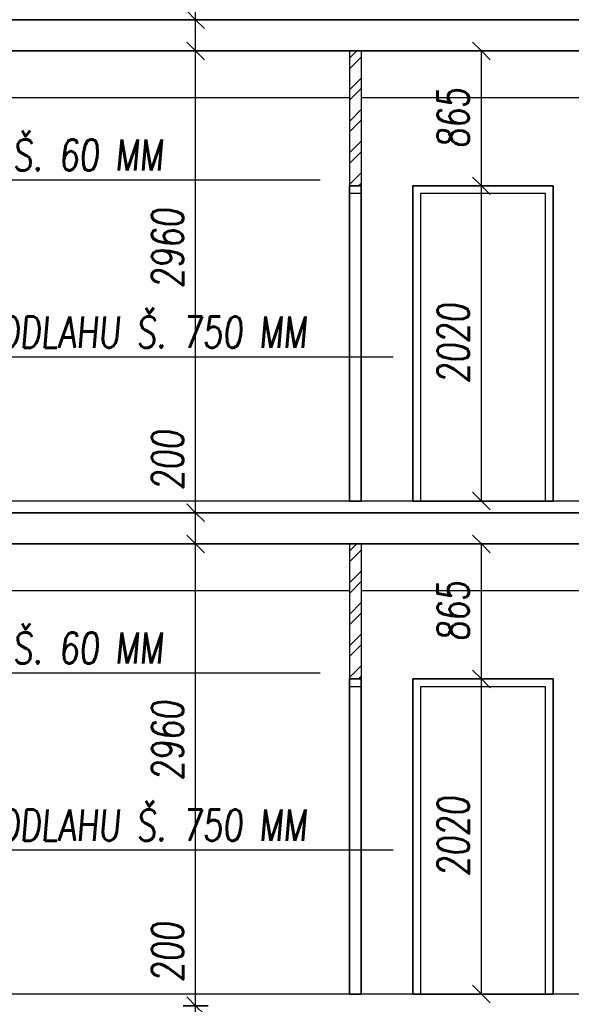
# Model space of a CAD drawing. Header units: millimetres. Extents: x 22267 to 193155, y 329430 to 541733.
# Tile 60 of 89: x 132651 to 136183, y 379965 to 386275. Entities that reach past the tile are written whole.
import ezdxf

# ---------------------------------------------------------------- set-up
doc = ezdxf.new("R2010")
doc.units = ezdxf.units.MM
for name, color, linetype in [('BOURÁNÍ PŘÍČEK', 30, 'Continuous'), ('KOTY_100', 7, 'Continuous'), ('KÓTY BP PODLAHA', 255, 'Continuous'), ('KÓTY BP PŘÍČKY', 255, 'Continuous'), ('TENKA', 4, 'Continuous'), ('TLUSTA', 2, 'Continuous'), ('ŽB', 1, 'Continuous')]:
    doc.layers.add(name, color=color, linetype=linetype)
doc.styles.add('CS-ROMANS', font='romans.shx', dxfattribs={"width": 0.75, "oblique": 5})
doc.styles.add('CS-ROMANS_100', font='romans.shx', dxfattribs={"width": 0.75, "oblique": 5, "height": 200})
doc.dimstyles.new('A_KÓTA_100', dxfattribs={"dimtxt": 200, "dimasz": 4, "dimexe": 100, "dimexo": 1500, "dimgap": 80, "dimtad": 1, "dimdec": 0, "dimdsep": 46, "dimtxsty": 'CS-ROMANS_100', "dimblk": 'KOT_CARA20', "dimcen": 90, "dimse1": 1, "dimse2": 1, "dimclrd": 256, "dimclre": 256, "dimclrt": 256, "dimadec": 0, "dimazin": 0, "dimtfac": 1, "dimtdec": 0, "dimtix": 1, "dimtmove": 2, "dimatfit": 3, "dimldrblk": 'OBLIQUE', "dimfxl": 1, "dimfxlon": 1, "dimtolj": 1, "dimarcsym": 0})

# ---------------------------------------------------------------- blocks, each defined once
blk = doc.blocks.new('KOT_CARA20')
for p, q in [((0, 20), (0, -20)), ((0, 0), (-14.1, -14.1)), ((0, 0), (14.1, 14.1))]:
    blk.add_line(p, q)
blk = doc.blocks.new('*D3288')
at = {"layer": 'Defpoints', "color": 0, "transparency": 16777216}
for p in [(133777.5, 379955.5), (133981.3, 379955.5), (133988.8, 379755.5)]:
    blk.add_point(p, dxfattribs=at)
at = {"layer": 'KOTY_100', "lineweight": -2, "transparency": 16777216}
blk.add_line((133777.5, 379759.5), (133777.5, 379951.5), dxfattribs=at)
at = {"layer": 'KOTY_100', "lineweight": -2, "transparency": 16777216, "xscale": 4, "yscale": 4, "zscale": 4}
for p, rotation in [((133777.5, 379955.5), 90), ((133777.5, 379755.5), 270)]:
    blk.add_blockref('KOT_CARA20', p, dxfattribs=dict(at, rotation=rotation))
at = {"layer": 'KOTY_100', "transparency": 16777216, "insert": (133597.5, 380299.2), "char_height": 200, "attachment_point": 5, "rotation": 90, "style": 'CS-ROMANS_100'}
blk.add_mtext('\\A1;200', dxfattribs=at)
blk = doc.blocks.new('_OBLIQUE')
at = {"color": 0, "linetype": 'ByBlock', "ltscale": 15}
blk.add_line((-0.5, -0.5), (0.5, 0.5), dxfattribs=at)
blk = doc.blocks.new('*D3289')
at = {"layer": 'Defpoints', "color": 0, "transparency": 16777216}
for p in [(133777.5, 382915.5), (134205.8, 382915.5), (133981.3, 379955.5)]:
    blk.add_point(p, dxfattribs=at)
at = {"layer": 'KOTY_100', "lineweight": -2, "transparency": 16777216}
blk.add_line((133777.5, 379959.5), (133777.5, 382911.5), dxfattribs=at)
at = {"layer": 'KOTY_100', "lineweight": -2, "transparency": 16777216, "xscale": 4, "yscale": 4, "zscale": 4}
for p, rotation in [((133777.5, 382915.5), 90), ((133777.5, 379955.5), 270)]:
    blk.add_blockref('KOT_CARA20', p, dxfattribs=dict(at, rotation=rotation))
at = {"layer": 'KOTY_100', "transparency": 16777216, "insert": (133597.5, 381654.5), "char_height": 200, "attachment_point": 5, "rotation": 90, "style": 'CS-ROMANS_100'}
blk.add_mtext('\\A1;2960', dxfattribs=at)
blk = doc.blocks.new('*D3290')
at = {"layer": 'Defpoints', "color": 0, "transparency": 16777216}
for p in [(133777.5, 383115.5), (134140.6, 383115.5), (134205.8, 382915.5)]:
    blk.add_point(p, dxfattribs=at)
at = {"layer": 'KOTY_100', "lineweight": -2, "transparency": 16777216}
blk.add_line((133777.5, 382919.5), (133777.5, 383111.5), dxfattribs=at)
at = {"layer": 'KOTY_100', "lineweight": -2, "transparency": 16777216, "xscale": 4, "yscale": 4, "zscale": 4}
for p, rotation in [((133777.5, 383115.5), 90), ((133777.5, 382915.5), 270)]:
    blk.add_blockref('KOT_CARA20', p, dxfattribs=dict(at, rotation=rotation))
at = {"layer": 'KOTY_100', "transparency": 16777216, "insert": (133597.5, 383451.8), "char_height": 200, "attachment_point": 5, "rotation": 90, "style": 'CS-ROMANS_100'}
blk.add_mtext('\\A1;200', dxfattribs=at)
blk = doc.blocks.new('*D3291')
at = {"layer": 'Defpoints', "color": 0, "transparency": 16777216}
for p in [(133777.5, 386075.5), (134223.7, 386075.5), (134140.6, 383115.5)]:
    blk.add_point(p, dxfattribs=at)
at = {"layer": 'KOTY_100', "lineweight": -2, "transparency": 16777216}
blk.add_line((133777.5, 383119.5), (133777.5, 386071.5), dxfattribs=at)
at = {"layer": 'KOTY_100', "lineweight": -2, "transparency": 16777216, "xscale": 4, "yscale": 4, "zscale": 4}
for p, rotation in [((133777.5, 386075.5), 90), ((133777.5, 383115.5), 270)]:
    blk.add_blockref('KOT_CARA20', p, dxfattribs=dict(at, rotation=rotation))
at = {"layer": 'KOTY_100', "transparency": 16777216, "insert": (133597.5, 384809.8), "char_height": 200, "attachment_point": 5, "rotation": 90, "style": 'CS-ROMANS_100'}
blk.add_mtext('\\A1;2960', dxfattribs=at)
blk = doc.blocks.new('*D3292')
at = {"layer": 'Defpoints', "color": 0, "transparency": 16777216}
for p in [(133777.5, 386275.5), (134229.6, 386275.5), (134223.7, 386075.5)]:
    blk.add_point(p, dxfattribs=at)
at = {"layer": 'KOTY_100', "lineweight": -2, "transparency": 16777216}
blk.add_line((133777.5, 386079.5), (133777.5, 386271.5), dxfattribs=at)
at = {"layer": 'KOTY_100', "lineweight": -2, "transparency": 16777216, "xscale": 4, "yscale": 4, "zscale": 4}
for p, rotation in [((133777.5, 386275.5), 90), ((133777.5, 386075.5), 270)]:
    blk.add_blockref('KOT_CARA20', p, dxfattribs=dict(at, rotation=rotation))
at = {"layer": 'KOTY_100', "transparency": 16777216, "insert": (133597.5, 386570.7), "char_height": 200, "attachment_point": 5, "rotation": 90, "style": 'CS-ROMANS_100'}
blk.add_mtext('\\A1;200', dxfattribs=at)
blk = doc.blocks.new('*D3293')
at = {"layer": 'Defpoints', "color": 0, "transparency": 16777216}
for p in [(133777.5, 389235.5), (134170.2, 389235.5), (134229.6, 386275.5)]:
    blk.add_point(p, dxfattribs=at)
at = {"layer": 'KOTY_100', "lineweight": -2, "transparency": 16777216}
blk.add_line((133777.5, 386279.5), (133777.5, 389231.5), dxfattribs=at)
at = {"layer": 'KOTY_100', "lineweight": -2, "transparency": 16777216, "xscale": 4, "yscale": 4, "zscale": 4}
for p, rotation in [((133777.5, 389235.5), 90), ((133777.5, 386275.5), 270)]:
    blk.add_blockref('KOT_CARA20', p, dxfattribs=dict(at, rotation=rotation))
at = {"layer": 'KOTY_100', "transparency": 16777216, "insert": (133597.5, 387885), "char_height": 200, "attachment_point": 5, "rotation": 90, "style": 'CS-ROMANS_100'}
blk.add_mtext('\\A1;2960', dxfattribs=at)
blk = doc.blocks.new('*D3409')
at = {"layer": 'Defpoints', "color": 0, "transparency": 16777216}
for p in [(134837.4, 382050.5), (135607.3, 382050.5), (135041.3, 380030.5)]:
    blk.add_point(p, dxfattribs=at)
at = {"layer": 'KÓTY BP PŘÍČKY', "lineweight": -2, "transparency": 16777216}
blk.add_line((135607.3, 380034.5), (135607.3, 382046.5), dxfattribs=at)
at = {"layer": 'KÓTY BP PŘÍČKY', "lineweight": -2, "transparency": 16777216, "xscale": 4, "yscale": 4, "zscale": 4}
for p, rotation in [((135607.3, 382050.5), 90), ((135607.3, 380030.5), 270)]:
    blk.add_blockref('KOT_CARA20', p, dxfattribs=dict(at, rotation=rotation))
at = {"layer": 'KÓTY BP PŘÍČKY', "transparency": 16777216, "insert": (135427.3, 381040.5), "char_height": 200, "attachment_point": 5, "rotation": 90, "style": 'CS-ROMANS_100'}
blk.add_mtext('\\A1;2020', dxfattribs=at)
blk = doc.blocks.new('*D3410')
at = {"layer": 'Defpoints', "color": 0, "transparency": 16777216}
for p in [(135607.3, 382915.5), (135807.9, 382915.5), (134837.4, 382050.5)]:
    blk.add_point(p, dxfattribs=at)
at = {"layer": 'KÓTY BP PŘÍČKY', "lineweight": -2, "transparency": 16777216}
blk.add_line((135607.3, 382054.5), (135607.3, 382911.5), dxfattribs=at)
at = {"layer": 'KÓTY BP PŘÍČKY', "lineweight": -2, "transparency": 16777216, "xscale": 4, "yscale": 4, "zscale": 4}
for p, rotation in [((135607.3, 382915.5), 90), ((135607.3, 382050.5), 270)]:
    blk.add_blockref('KOT_CARA20', p, dxfattribs=dict(at, rotation=rotation))
at = {"layer": 'KÓTY BP PŘÍČKY', "transparency": 16777216, "insert": (135427.3, 382483), "char_height": 200, "attachment_point": 5, "rotation": 90, "style": 'CS-ROMANS_100'}
blk.add_mtext('\\A1;865', dxfattribs=at)
blk = doc.blocks.new('*D3411')
at = {"layer": 'Defpoints', "color": 0, "transparency": 16777216}
for p in [(134837.4, 385210.5), (135607.3, 385210.5), (135041.3, 383190.5)]:
    blk.add_point(p, dxfattribs=at)
at = {"layer": 'KÓTY BP PŘÍČKY', "lineweight": -2, "transparency": 16777216}
blk.add_line((135607.3, 383194.5), (135607.3, 385206.5), dxfattribs=at)
at = {"layer": 'KÓTY BP PŘÍČKY', "lineweight": -2, "transparency": 16777216, "xscale": 4, "yscale": 4, "zscale": 4}
for p, rotation in [((135607.3, 385210.5), 90), ((135607.3, 383190.5), 270)]:
    blk.add_blockref('KOT_CARA20', p, dxfattribs=dict(at, rotation=rotation))
at = {"layer": 'KÓTY BP PŘÍČKY', "transparency": 16777216, "insert": (135427.3, 384200.5), "char_height": 200, "attachment_point": 5, "rotation": 90, "style": 'CS-ROMANS_100'}
blk.add_mtext('\\A1;2020', dxfattribs=at)
blk = doc.blocks.new('*D3412')
at = {"layer": 'Defpoints', "color": 0, "transparency": 16777216}
for p in [(135607.3, 386075.5), (135807.9, 386075.5), (134837.4, 385210.5)]:
    blk.add_point(p, dxfattribs=at)
at = {"layer": 'KÓTY BP PŘÍČKY', "lineweight": -2, "transparency": 16777216}
blk.add_line((135607.3, 385214.5), (135607.3, 386071.5), dxfattribs=at)
at = {"layer": 'KÓTY BP PŘÍČKY', "lineweight": -2, "transparency": 16777216, "xscale": 4, "yscale": 4, "zscale": 4}
for p, rotation in [((135607.3, 386075.5), 90), ((135607.3, 385210.5), 270)]:
    blk.add_blockref('KOT_CARA20', p, dxfattribs=dict(at, rotation=rotation))
at = {"layer": 'KÓTY BP PŘÍČKY', "transparency": 16777216, "insert": (135427.3, 385643), "char_height": 200, "attachment_point": 5, "rotation": 90, "style": 'CS-ROMANS_100'}
blk.add_mtext('\\A1;865', dxfattribs=at)

msp = doc.modelspace()

# ---------------------------------------------------------------- hatches: boundary and pattern name
at = {"layer": 'BOURÁNÍ PŘÍČEK'}
h = msp.add_hatch(dxfattribs=at)
h.set_pattern_fill('ANSI32', color=256, scale=15)
h.set_pattern_definition([(45, (94701.44, -16925), (-101.02788, 101.02788), []), (45, (94768.79, -16925), (-101.02788, 101.02788), [])])
h.paths.add_polyline_path([(134762.4, 386075.5), (134837.4, 386075.5), (134837.4, 385210.5), (134762.4, 385210.5)])
h = msp.add_hatch(dxfattribs=at)
h.set_pattern_fill('ANSI32', color=256, scale=15)
h.set_pattern_definition([(45, (94701.44, -20085), (-101.02788, 101.02788), []), (45, (94768.79, -20085), (-101.02788, 101.02788), [])])
h.paths.add_polyline_path([(134762.4, 382915.5), (134837.4, 382915.5), (134837.4, 382050.5), (134762.4, 382050.5)])

# ---------------------------------------------------------------- linework, layer by layer
for points in [[(134762.4, 386075.5), (134762.4, 385210.5)], [(134837.4, 386075.5), (134837.4, 385210.5)], [(134762.4, 382915.5), (134762.4, 382050.5)], [(134837.4, 382915.5), (134837.4, 382050.5)]]:
    msp.add_lwpolyline(points, dxfattribs=at)
for points in [[(134762.4, 385210.5), (134837.4, 385210.5), (134837.4, 385160.5), (134762.4, 385160.5)], [(134762.4, 383190.5), (134837.4, 383190.5), (134837.4, 385210.5), (134762.4, 385210.5)], [(134762.4, 385210.5), (134837.4, 385210.5), (134837.4, 383190.5), (134762.4, 383190.5)], [(135167.4, 383190.5), (136067.4, 383190.5), (136067.4, 385210.5), (135167.4, 385210.5)], [(135167.4, 385210.5), (136067.4, 385210.5), (136067.4, 383190.5), (135167.4, 383190.5)], [(135217.4, 383190.5), (136017.4, 383190.5), (136017.4, 385160.5), (135217.4, 385160.5)], [(134762.4, 382050.5), (134837.4, 382050.5), (134837.4, 382000.5), (134762.4, 382000.5)], [(134762.4, 380030.5), (134837.4, 380030.5), (134837.4, 382050.5), (134762.4, 382050.5)], [(134762.4, 382050.5), (134837.4, 382050.5), (134837.4, 380030.5), (134762.4, 380030.5)], [(135167.4, 380030.5), (136067.4, 380030.5), (136067.4, 382050.5), (135167.4, 382050.5)], [(135217.4, 380030.5), (136017.4, 380030.5), (136017.4, 382000.5), (135217.4, 382000.5)]]:
    msp.add_lwpolyline(points, close=True, dxfattribs=at)
at = {"layer": 'KÓTY BP PODLAHA'}
for p, q in [((134575.7, 385247.7), (130774.8, 385247.7)), ((135042.4, 384111.6), (131256.4, 384111.6)), ((134575.7, 382087.7), (130774.8, 382087.7)), ((135042.4, 380951.6), (131256.4, 380951.6))]:
    msp.add_line(p, q, dxfattribs=at)
at = {"layer": 'TENKA'}
for points in [[(136537.4, 386275.5), (129937.4, 386275.5)], [(134762.4, 385775.5), (129937.4, 385775.5), (129937.4, 386075.5), (136537.4, 386075.5), (136537.4, 385775.5), (134837.4, 385775.5)], [(136537.4, 383115.5), (129937.4, 383115.5)], [(134762.4, 382615.5), (129937.4, 382615.5), (129937.4, 382915.5), (136537.4, 382915.5), (136537.4, 382615.5), (134837.4, 382615.5)]]:
    msp.add_lwpolyline(points, dxfattribs=at)
msp.add_lwpolyline([(135167.4, 382050.5), (136067.4, 382050.5), (136067.4, 380030.5), (135167.4, 380030.5)], close=True, dxfattribs=at)
at = {"layer": 'TLUSTA'}
for points in [[(136537.4, 386075.5), (129937.4, 386075.5)], [(136537.4, 383190.5), (129937.4, 383190.5)], [(136537.4, 382915.5), (129937.4, 382915.5)], [(136537.4, 380030.5), (129937.4, 380030.5)]]:
    msp.add_lwpolyline(points, dxfattribs=at)
at = {"layer": 'ŽB'}
for points in [[(129937.4, 386275.5), (136537.4, 386275.5), (136537.4, 386075.5), (129937.4, 386075.5)], [(129937.4, 383115.5), (136537.4, 383115.5), (136537.4, 382915.5), (129937.4, 382915.5)]]:
    msp.add_lwpolyline(points, close=True, dxfattribs=at)

# ---------------------------------------------------------------- texts
at = {"layer": 'KÓTY BP PODLAHA', "ltscale": 15, "style": 'CS-ROMANS', "oblique": 5, "width": 0.75}
for s, p in [('VYSEKAT DRÁŽKU Š. 60 MM', (130773, 385308.6)), ('VYBOURAT PODLAHU Š. 750 MM ', (131269, 384172.6)), ('VYSEKAT DRÁŽKU Š. 60 MM', (130773, 382148.6)), ('VYBOURAT PODLAHU Š. 750 MM ', (131269, 381012.6))]:
    msp.add_text(s, height=200, dxfattribs=at).set_placement(p)

# ---------------------------------------------------------------- dimensions: what is measured, and where the dimension line sits
at = {"layer": 'KOTY_100'}
for base, p1, p2, picture, middle in [((133777.5, 389235.5), (134229.6, 386275.5), (134170.2, 389235.5), '*D3293', (133597.5, 387885)), ((133777.5, 386275.5), (134223.7, 386075.5), (134229.6, 386275.5), '*D3292', (133597.5, 386570.7)), ((133777.5, 386075.5), (134140.6, 383115.5), (134223.7, 386075.5), '*D3291', (133597.5, 384809.8)), ((133777.5, 383115.5), (134205.8, 382915.5), (134140.6, 383115.5), '*D3290', (133597.5, 383451.8)), ((133777.5, 382915.5), (133981.3, 379955.5), (134205.8, 382915.5), '*D3289', (133597.5, 381654.5)), ((133777.5, 379955.5), (133988.8, 379755.5), (133981.3, 379955.5), '*D3288', (133597.5, 380299.2))]:
    dim = msp.add_linear_dim(base=base, p1=p1, p2=p2, angle=90, dimstyle='A_KÓTA_100', dxfattribs=at)
    dim.commit()
    dim.dimension.update_dxf_attribs({"geometry": picture, "text_midpoint": middle, "dimtype": 160})
at = {"layer": 'KÓTY BP PŘÍČKY'}
for base, p1, p2, picture, middle in [((135607.3, 386075.5), (134837.4, 385210.5), (135807.9, 386075.5), '*D3412', (135427.3, 385643)), ((135607.3, 385210.5), (135041.3, 383190.5), (134837.4, 385210.5), '*D3411', (135427.3, 384200.5)), ((135607.3, 382915.5), (134837.4, 382050.5), (135807.9, 382915.5), '*D3410', (135427.3, 382483)), ((135607.3, 382050.5), (135041.3, 380030.5), (134837.4, 382050.5), '*D3409', (135427.3, 381040.5))]:
    dim = msp.add_linear_dim(base=base, p1=p1, p2=p2, angle=90, dimstyle='A_KÓTA_100', dxfattribs=at)
    dim.commit()
    dim.dimension.update_dxf_attribs({"geometry": picture, "text_midpoint": middle})

doc.saveas('drawing.dxf')
